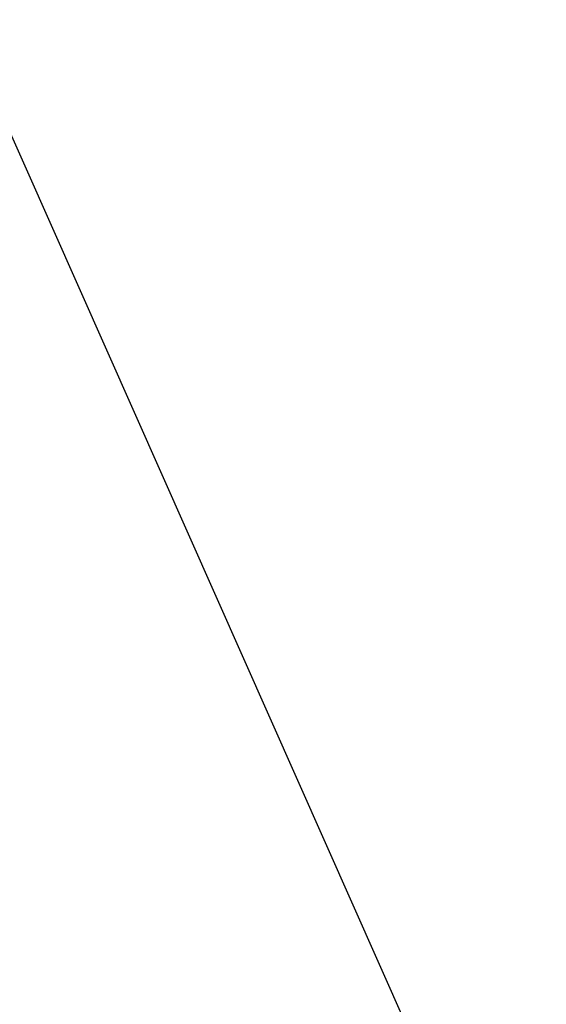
# Paper-space layout 'SHEET_1' of a CAD drawing. Header units: inches. Extents: x 4 to 540, y 12 to 340.
# Tile 45 of 116: x 196.36 to 202.79, y 158.33 to 170.35. Entities that reach past the tile are written whole.
import ezdxf

# ---------------------------------------------------------------- set-up
doc = ezdxf.new("R2010")
doc.units = ezdxf.units.IN
doc.header["$LTSCALE"] = 16
doc.header["$MEASUREMENT"] = 0
doc.layers.get('0').update_dxf_attribs({"lineweight": 25})
doc.layers.add('DIMEN', color=7, linetype='Continuous', lineweight=25)
doc.styles.get("Standard").update_dxf_attribs({"font": 'arial.ttf'})
doc.dimstyles.new('DEFAULT-ANSI$7', dxfattribs={"dimscale": 16, "dimtxt": 0.125, "dimasz": 0.125, "dimexe": 0.125, "dimexo": 0.0625, "dimgap": 0.031496, "dimtad": 0, "dimtih": 1, "dimtoh": 1, "dimrnd": 1e-08, "dimzin": 4, "dimdsep": 46, "dimtxsty": 'Standard', "dimblk": 'Filled-1', "dimcen": 0.09, "dimdle": 0.393701, "dimclrd": 256, "dimclre": 256, "dimclrt": 256, "dimadec": 0, "dimazin": 1, "dimtfac": 1.504, "dimtofl": 0, "dimtmove": 0, "dimatfit": 3, "dimldrblk": 'Filled-1', "dimfxl": 1, "dimtolj": 1, "dimtzin": 4, "dimlwd": 25, "dimlwe": 25, "dimarcsym": 0})

# ---------------------------------------------------------------- blocks, each defined once
blk = doc.blocks.new('Filled-1')
at = {"color": 0}
for p, q in [((0, 0), (-1, 0.25)), ((-1, 0.25), (-1, -0.25)), ((-1, 0), (0, 0)), ((-1, -0.25), (0, 0))]:
    blk.add_line(p, q, dxfattribs=at)
at = {"color": 0, "flags": 128}
blk.add_lwpolyline([(-1, -0.25), (0, 0), (-1, 0.25), (-1, -0.25)], dxfattribs=at)
at = {"color": 0}
blk.add_solid([(-1, -0.25), (0, 0), (-1, 0.25), (-1, -0.25)], dxfattribs=at)

psp = doc.layouts.new('SHEET_1')

# ---------------------------------------------------------------- leaders
at = {"layer": 'DIMEN', "linetype": 'Continuous', "lineweight": 25, "annotation_type": 0, "has_hookline": 1, "hookline_direction": 1, "text_width": 24.3}
psp.add_leader([(202.787, 154.235), (195.629, 170.354), (193.629, 170.354)], dimstyle='DEFAULT-ANSI$7', override={"dimtad": 0}, dxfattribs=at)

doc.saveas('drawing.dxf')
